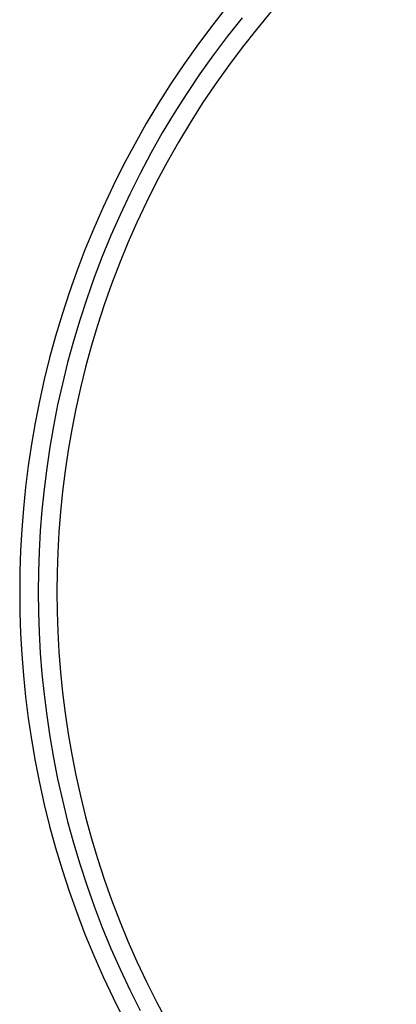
# Model space of a CAD drawing. Header units: millimetres. Extents: x -2314 to -1864, y 544 to 1121.
# Tile 2 of 9: x -2314 to -2223, y 670 to 909. Entities that reach past the tile are written whole.
import ezdxf

# ---------------------------------------------------------------- set-up
doc = ezdxf.new("R2010")
doc.units = ezdxf.units.MM
doc.layers.add('EXTRUSIÓN', color=7, linetype='Continuous')

msp = doc.modelspace()

# ---------------------------------------------------------------- linework, layer by layer
at = {"layer": 'EXTRUSIÓN'}
for points in [[(-2264.02, 911.98), (-2267.63, 907.41), (-2271.11, 902.77), (-2274.46, 898.04), (-2277.69, 893.25), (-2280.78, 888.38), (-2283.74, 883.45), (-2286.56, 878.46), (-2289.25, 873.43), (-2291.8, 868.34), (-2294.21, 863.22), (-2296.48, 858.06), (-2298.61, 852.87), (-2300.6, 847.65), (-2302.45, 842.42), (-2304.16, 837.17), (-2305.73, 831.92), (-2307.17, 826.66), (-2308.47, 821.4), (-2309.64, 816.15), (-2310.67, 810.91), (-2311.57, 805.69), (-2312.35, 800.48), (-2313, 795.3), (-2313.52, 790.15), (-2313.93, 785.03), (-2314.21, 779.94), (-2314.38, 774.9), (-2314.43, 769.89), (-2314.38, 764.89), (-2314.21, 759.84), (-2313.93, 754.76), (-2313.52, 749.64), (-2313, 744.48), (-2312.35, 739.3), (-2311.57, 734.1), (-2310.67, 728.87), (-2309.64, 723.63), (-2308.47, 718.38), (-2307.17, 713.12), (-2305.73, 707.86), (-2304.16, 702.61), (-2302.45, 697.36), (-2300.6, 692.13), (-2298.61, 686.91), (-2296.48, 681.72), (-2294.21, 676.56), (-2291.8, 671.44), (-2289.25, 666.36)], [(-2253.45, 910.6), (-2257.03, 906.31), (-2260.5, 901.93), (-2263.84, 897.46), (-2267.06, 892.93), (-2270.16, 888.32), (-2273.13, 883.65), (-2275.97, 878.92), (-2278.68, 874.13), (-2281.26, 869.3), (-2283.71, 864.41), (-2286.02, 859.49), (-2288.2, 854.54), (-2290.24, 849.56), (-2292.15, 844.55), (-2293.93, 839.53), (-2295.57, 834.49), (-2297.08, 829.44), (-2298.46, 824.39), (-2299.71, 819.35), (-2300.83, 814.3), (-2301.82, 809.27), (-2302.69, 804.26), (-2303.44, 799.26), (-2304.06, 794.29), (-2304.56, 789.34), (-2304.95, 784.42), (-2305.22, 779.54), (-2305.38, 774.7), (-2305.44, 769.89), (-2305.38, 765.09), (-2305.22, 760.24), (-2304.95, 755.36), (-2304.56, 750.44), (-2304.06, 745.5), (-2303.44, 740.52), (-2302.69, 735.53), (-2301.82, 730.51), (-2300.83, 725.48), (-2299.71, 720.44), (-2298.46, 715.39), (-2297.08, 710.34), (-2295.57, 705.29), (-2293.93, 700.26), (-2292.15, 695.23), (-2290.24, 690.23), (-2288.2, 685.24), (-2286.02, 680.29), (-2283.71, 675.37), (-2281.26, 670.49), (-2278.68, 665.65)], [(-2260.53, 909.14), (-2264.06, 904.67), (-2267.47, 900.12), (-2270.76, 895.49), (-2273.92, 890.78), (-2276.96, 886.02), (-2279.86, 881.18), (-2282.62, 876.3), (-2285.25, 871.36), (-2287.75, 866.38), (-2290.11, 861.36), (-2292.34, 856.3), (-2294.42, 851.21), (-2296.37, 846.1), (-2298.19, 840.97), (-2299.87, 835.83), (-2301.41, 830.68), (-2302.82, 825.53), (-2304.09, 820.37), (-2305.23, 815.23), (-2306.25, 810.09), (-2307.13, 804.97), (-2307.89, 799.87), (-2308.53, 794.79), (-2309.04, 789.74), (-2309.44, 784.72), (-2309.72, 779.74), (-2309.88, 774.8), (-2309.94, 769.89), (-2309.88, 764.99), (-2309.72, 760.04), (-2309.44, 755.06), (-2309.04, 750.04), (-2308.53, 744.99), (-2307.89, 739.91), (-2307.13, 734.81), (-2306.25, 729.69), (-2305.23, 724.56), (-2304.09, 719.41), (-2302.82, 714.26), (-2301.41, 709.1), (-2299.87, 703.95), (-2298.19, 698.81), (-2296.37, 693.68), (-2294.42, 688.57), (-2292.34, 683.48), (-2290.11, 678.43), (-2287.75, 673.4), (-2285.25, 668.42)]]:
    msp.add_lwpolyline(points, dxfattribs=at)
at = {"layer": 'EXTRUSIÓN', "extrusion": (0, 1, 0)}
for points in [[(2314.43, -1251.8), (2129.58, -805.53)], [(2314.43, -1251.8), (2305.44, -1255.53)], [(2305.44, -1255.53), (2120.59, -809.25)]]:
    msp.add_lwpolyline(points, dxfattribs=at)

doc.saveas('drawing.dxf')
